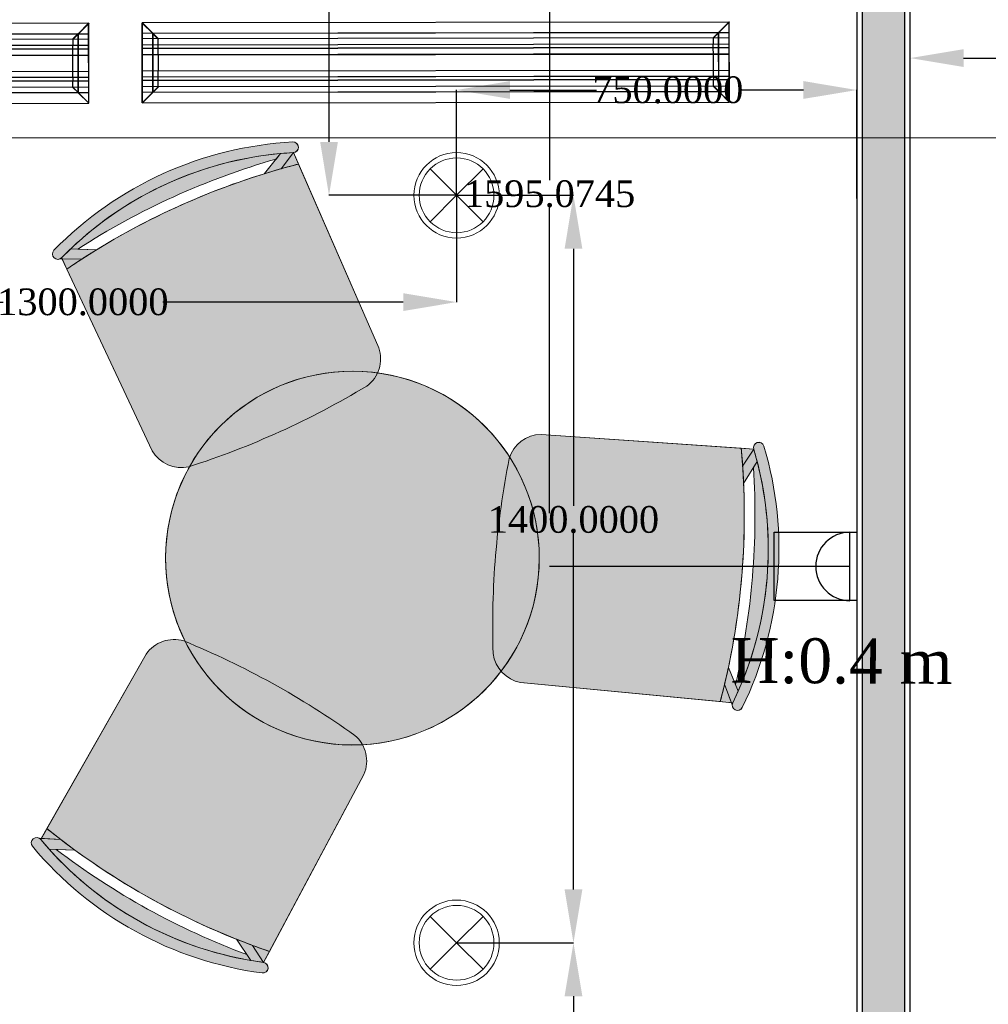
# Model space of a CAD drawing. Header units: millimetres. Extents: x 0 to 88385, y 0 to 41127.
# Tile 128 of 244: x 74549 to 76364, y 18373 to 20217. Entities that reach past the tile are written whole.
import ezdxf
from ezdxf import colors
from ezdxf.entities.mleader import LeaderData, LeaderLine
from ezdxf.math import Vec2, Vec3

# ---------------------------------------------------------------- set-up
doc = ezdxf.new("R2010")
doc.units = ezdxf.units.MM
doc.header["$MEASUREMENT"] = 0
for name, color, linetype in [('- განათება', 7, 'Continuous'), ('- მექანიკური ნაწილი', 7, 'Continuous'), ('- საშტეფცელო როზეტები', 7, 'Continuous'), ('Edges', 7, 'Continuous'), ('New_Structural - Bearing', 7, 'Continuous')]:
    doc.layers.add(name, color=color, linetype=linetype)
for name, color, linetype, lineweight in [('2D Drafting - General_Pen_No__2', 8, 'Continuous', 15), ('New_2D Drafting - General_Pen_No__1', 7, 'Continuous', 13), ('New_Archicad Doors_Pen_No__1', 7, 'Continuous', 13), ('New_Drawing & Figure_Pen_No__1', 7, 'Continuous', 13)]:
    doc.layers.add(name, color=color, linetype=linetype, lineweight=lineweight)
for name, color, linetype, lineweight, true_color in [('New_2D Drafting - General_Pen_No__62', 7, 'Continuous', 20, 0xaaaaaa), ('New_Drawing & Figure_Pen_No__62', 7, 'Continuous', 20, 0xaaaaaa), ('New_Interior - Lamp_Pen_No__77', 7, 'Continuous', 20, 0xffeb28), ('New_Structural - Bearing_Pen_No__5', 7, 'Continuous', 25, 0x40a5ff), ('New_Structural - Bearing_Pen_No__57', 7, 'Continuous', 25, 0xdcd214)]:
    doc.layers.add(name, color=color, linetype=linetype, lineweight=lineweight, true_color=true_color)
doc.styles.add('CT', font='ARIALN.TTF', dxfattribs={"height": 200})
doc.styles.get("Standard").update_dxf_attribs({"font": 'sylfaen.ttf'})
doc.dimstyles.get("Standard").update_dxf_attribs({"dimtxt": 0.18, "dimasz": 0.18, "dimexe": 0.18, "dimexo": 0.0625, "dimgap": 0.09, "dimtad": 0, "dimtih": 1, "dimtoh": 1, "dimdec": 4, "dimzin": 0, "dimdsep": 46, "dimtxsty": 'Standard', "dimcen": 0.09, "dimadec": 0, "dimazin": 0, "dimtfac": 1, "dimtdec": 4, "dimtofl": 0, "dimtmove": 0, "dimatfit": 3, "dimfxl": 1, "dimtolj": 1, "dimtzin": 0, "dimarcsym": 0})

# ---------------------------------------------------------------- blocks, each defined once
blk = doc.blocks.new('Door_3')
at = {"layer": 'New_Archicad Doors_Pen_No__1', "color": 7, "linetype": 'Continuous', "lineweight": 13}
for p, q in [((370, 0), (370, 820)), ((370, 820), (410, 820)), ((410, 820), (410, 0)), ((-487, 0), (-487, 19)), ((-487, 19), (-437, 19)), ((-437, 19), (-437, 0)), ((437, 19), (487, 19)), ((437, 0), (437, 19)), ((487, 19), (487, 0)), ((-437, 0), (-487, 0)), ((-450, 0), (-487, 0)), ((-450, 0), (-487, 0)), ((-410, 0), (-450, 0)), ((-450, 0), (-450, -115)), ((-450, 0), (-450, -10)), ((-450, 0), (-450, -10)), ((-410, -115), (-410, 0)), ((410, 0), (370, 0)), ((450, 0), (410, 0)), ((410, 0), (410, -115)), ((487, 0), (437, 0)), ((450, -115), (450, 0)), ((450, 0), (450, -10)), ((450, 0), (450, -10)), ((450, 0), (487, 0)), ((450, 0), (487, 0)), ((-450, -10), (-450, -90)), ((-450, -10), (-450, -90)), ((450, -10), (450, -90)), ((450, -10), (450, -90)), ((-450, -90), (-450, -100)), ((-450, -90), (-450, -100)), ((450, -90), (450, -100)), ((450, -90), (450, -100)), ((-487, -119), (-487, -100)), ((-487, -100), (-437, -100)), ((-450, -100), (-487, -100)), ((-450, -100), (-487, -100)), ((-437, -100), (-437, -119)), ((437, -100), (487, -100)), ((437, -119), (437, -100)), ((450, -100), (487, -100)), ((450, -100), (487, -100)), ((487, -100), (487, -119)), ((-437, -119), (-487, -119)), ((-450, -115), (-410, -115)), ((410, -115), (450, -115)), ((487, -119), (437, -119))]:
    blk.add_line(p, q, dxfattribs=at)
blk.add_arc((410, 0), 820, 90, 180, dxfattribs=at)
blk = doc.blocks.new('Wall_46', base_point=(2382.1, 20888))
at = {"layer": 'New_Archicad Doors_Pen_No__1', "color": 7, "linetype": 'Continuous', "lineweight": 13, "zscale": 1000, "rotation": 180}
blk.add_blockref('Door_3', (-7428.3, 20788), dxfattribs=at)
blk = doc.blocks.new('Wall_51', base_point=(-8122.5, 20888))
at = {"layer": 'New_Structural - Bearing_Pen_No__57', "linetype": 'Continuous', "lineweight": 25, "true_color": 0xdcd214}
blk.add_hatch(color=52, dxfattribs=at).paths.add_polyline_path([(-8112.5, 20788), (-8112.5, 12953.1), (-8032.5, 12953.1), (-8032.5, 20788)])
at = {"layer": 'New_Structural - Bearing_Pen_No__5', "color": 161, "linetype": 'Continuous', "lineweight": 25, "true_color": 0x40a5ff}
for p, q in [((-8112.5, 20788), (-8112.5, 12953.1)), ((-8032.5, 12953.1), (-8032.5, 20788))]:
    blk.add_line(p, q, dxfattribs=at)
at = {"layer": 'New_Structural - Bearing_Pen_No__5', "color": 161, "linetype": 'Continuous', "lineweight": 25, "true_color": 0x40a5ff, "flags": 128}
for points in [[(-8122.5, 20788), (-8122.5, 12953.1)], [(-8022.5, 12953.1), (-8022.5, 20788)]]:
    blk.add_lwpolyline(points, dxfattribs=at)
blk = doc.blocks.new('- საშტეფცელო როზეტი IP22')
at = {"layer": '- საშტეფცელო როზეტები', "color": 5}
for p, q in [((8536.7, 3822.7), (8536.7, 3888.1)), ((8472.6, 3758.6), (8600.9, 3758.6))]:
    blk.add_line(p, q, dxfattribs=at)
blk.add_arc((8536.7, 3758.6), 64.1, 0, 180, dxfattribs=at)
blk = doc.blocks.new('1 ჩარჩო')
at = {"layer": '- საშტეფცელო როზეტები', "color": 5}
blk.add_lwpolyline([(7775.1, 3905.1), (7903.3, 3905.1), (7903.3, 3750.1), (7775.1, 3750.1)], close=True, dxfattribs=at)
blk = doc.blocks.new('lineardiffplan')
at = {"layer": 'Edges'}
for p, q in [((392.8, 274.9), (392.8, 274.6)), ((393.1, 274.9), (392.8, 274.9)), ((422.8, 244.9), (392.8, 274.9)), ((392.8, 274.6), (392.9, 274.5)), ((392.9, 125.2), (392.9, 274.5)), ((412.4, 255), (392.9, 274.5)), ((393.1, 274.9), (393.2, 274.8)), ((393.2, 274.8), (412.7, 255.3)), ((1462.8, 244.9), (1492.8, 274.9)), ((1472.9, 255.3), (1492.4, 274.8)), ((1473.2, 254.9), (1492.8, 274.5)), ((1492.4, 274.8), (1492.5, 274.9)), ((1492.8, 274.9), (1492.5, 274.9)), ((1492.8, 274.5), (1492.8, 274.9)), ((1492.8, 274.5), (1492.8, 274.5)), ((1492.8, 125.4), (1492.8, 274.5)), ((1492.8, 255.3), (392.9, 255.3)), ((392.9, 254.9), (1492.8, 254.9)), ((392.9, 244.9), (1492.8, 244.9)), ((412.4, 144.7), (412.4, 255)), ((412.8, 254.6), (412.4, 255)), ((412.7, 255.3), (413.1, 254.9)), ((412.8, 145.1), (412.8, 254.6)), ((412.8, 254.6), (422.8, 244.6)), ((413.1, 254.9), (423.1, 244.9)), ((422.8, 244.6), (422.8, 244.9)), ((422.8, 244.9), (423.1, 244.9)), ((422.8, 244.6), (422.8, 244.6)), ((422.8, 244.6), (422.8, 233.2)), ((423.1, 244.9), (423.1, 244.9)), ((1472.5, 254.9), (1462.5, 244.9)), ((1462.5, 244.9), (1462.5, 244.9)), ((1462.5, 244.9), (1462.8, 244.9)), ((1462.8, 244.9), (1462.9, 244.6)), ((1462.8, 244.5), (1462.9, 244.6)), ((1462.8, 233.2), (1462.8, 244.5)), ((1462.9, 244.6), (1472.8, 254.5)), ((1472.9, 255.3), (1472.5, 254.9)), ((1472.8, 254.5), (1473.2, 254.9)), ((1472.8, 254.5), (1472.8, 145.3)), ((1473.2, 144.9), (1473.2, 254.9)), ((392.9, 233.2), (1492.8, 233.2)), ((392.9, 233), (1492.8, 233)), ((392.9, 226.8), (1492.8, 226.8)), ((392.9, 226.5), (1492.8, 226.5)), ((422.8, 233), (422.8, 233.2)), ((422.8, 226.8), (422.8, 233)), ((422.8, 226.5), (422.8, 226.8)), ((422.8, 214.9), (422.8, 226.5)), ((1462.8, 233), (1462.8, 233.2)), ((1462.8, 226.8), (1462.8, 233)), ((1462.8, 226.5), (1462.8, 226.8)), ((1462.8, 214.9), (1462.8, 226.5)), ((392.9, 214.9), (1492.8, 214.9)), ((1492.8, 214.8), (392.9, 214.8)), ((422.4, 214.9), (422.3, 214.9)), ((422.8, 214.9), (422.4, 214.9)), ((422.8, 184.9), (422.8, 214.9)), ((423.2, 214.9), (422.8, 214.9)), ((423.2, 214.8), (422.8, 214.9)), ((423.2, 214.8), (423.2, 214.9)), ((423.2, 214.8), (423.2, 184.9)), ((1462.8, 214.9), (1462.4, 214.9)), ((1462.4, 214.9), (1462.4, 214.8)), ((1462.8, 214.9), (1462.4, 214.8)), ((1462.4, 184.9), (1462.4, 214.8)), ((1462.8, 214.9), (1462.8, 184.9)), ((1462.8, 214.9), (1463.2, 214.9)), ((1463.2, 214.9), (1463.3, 214.9)), ((1492.8, 184.9), (392.9, 184.9)), ((422.4, 184.9), (422.3, 184.9)), ((422.8, 184.9), (422.4, 184.9)), ((422.8, 184.9), (423.2, 184.9)), ((422.8, 173.2), (422.8, 184.9)), ((1462.4, 184.9), (1462.8, 184.9)), ((1462.8, 173.2), (1462.8, 184.9)), ((1463.2, 184.9), (1462.8, 184.9)), ((1463.2, 184.9), (1463.3, 184.9)), ((392.9, 173.2), (1492.8, 173.2)), ((392.9, 173), (1492.8, 173)), ((392.9, 166.8), (1492.8, 166.8)), ((392.9, 166.5), (1492.8, 166.5)), ((422.8, 173), (422.8, 173.2)), ((422.8, 173), (422.8, 166.8)), ((422.8, 166.5), (422.8, 166.8)), ((422.8, 155.1), (422.8, 166.5)), ((1462.8, 173), (1462.8, 173.2)), ((1462.8, 166.8), (1462.8, 173)), ((1462.8, 166.5), (1462.8, 166.8)), ((1462.8, 155.3), (1462.8, 166.5)), ((392.8, 124.9), (422.8, 154.9)), ((392.9, 154.9), (1492.8, 154.9)), ((412.8, 145.1), (422.8, 155.1)), ((423.1, 154.8), (413.1, 144.9)), ((422.8, 154.9), (422.8, 155.1)), ((422.8, 155.1), (422.8, 155.1)), ((423.1, 154.8), (422.8, 154.9)), ((423.1, 154.8), (423.1, 154.9)), ((1462.5, 154.8), (1462.4, 154.9)), ((1462.8, 154.9), (1462.5, 154.8)), ((1462.5, 154.8), (1472.4, 144.9)), ((1462.9, 155.2), (1462.8, 155.3)), ((1462.9, 155.2), (1462.8, 154.9)), ((1462.8, 154.9), (1492.8, 124.9)), ((1472.8, 145.3), (1462.9, 155.2)), ((1492.8, 144.9), (392.9, 144.9)), ((392.9, 125.2), (412.4, 144.7)), ((392.9, 144.5), (1492.8, 144.5)), ((412.7, 144.5), (393.2, 124.9)), ((412.8, 145.1), (412.4, 144.7)), ((412.7, 144.5), (413.1, 144.9)), ((1472.4, 144.9), (1472.8, 144.5)), ((1473.2, 144.9), (1472.8, 145.3)), ((1472.8, 144.5), (1492.4, 124.9)), ((1473.2, 144.9), (1492.8, 125.4)), ((392.9, 125.2), (392.8, 125.1)), ((392.8, 125.1), (392.8, 124.9)), ((392.8, 124.9), (393.1, 124.9)), ((393.2, 124.9), (393.1, 124.9)), ((1492.4, 124.9), (1492.8, 124.9)), ((1492.4, 124.9), (1492.4, 124.9)), ((1492.8, 125.3), (1492.8, 125.4)), ((1492.8, 124.9), (1492.8, 125.3))]:
    blk.add_line(p, q, dxfattribs=at)
blk.add_lwpolyline([(393.2, 274.8), (1492.8, 274.8), (1492.8, 124.9), (393.2, 124.9)], close=True, dxfattribs=at)
blk = doc.blocks.new('Recessed Spot')
at = {"layer": 'New_Interior - Lamp_Pen_No__77', "color": 2, "linetype": 'Continuous', "lineweight": 20, "true_color": 0xffeb28}
for q in [(-49.5, 49.5), (49.5, 49.5), (-49.5, -49.5), (49.5, -49.5)]:
    blk.add_line((0, 0), q, dxfattribs=at)
at = {"layer": 'New_Interior - Lamp_Pen_No__77', "color": 2, "linetype": 'Continuous', "lineweight": 20, "true_color": 0xffeb28, "flags": 128}
blk.add_lwpolyline([(80, 0, 1), (-80, 0, 1)], format="xyb", close=True, dxfattribs=at)
at = {"layer": 'New_Interior - Lamp_Pen_No__77', "color": 2, "linetype": 'Continuous', "lineweight": 20, "true_color": 0xffeb28}
blk.add_circle((0, 0), 70, dxfattribs=at)
blk = doc.blocks.new('_DotSmall')
at = {"color": 0, "linetype": 'ByBlock', "const_width": 0.5}
blk.add_lwpolyline([(-0.0625, 0, 1), (0.0625, 0, 1)], format="xyb", close=True, dxfattribs=at)
blk = doc.blocks.new('*D569')
at = {"layer": '- საშტეფცელო როზეტები', "color": 0, "lineweight": -2, "transparency": 16777216}
for p, q in [((76064.9, 20788), (75541.8, 20788)), ((75542, 20688), (75542, 19916.1)), ((75542, 19292.9), (75542, 19864.8)), ((76104.7, 19192.9), (75541.8, 19192.9))]:
    blk.add_line(p, q, dxfattribs=at)
at = {"layer": '- საშტეფცელო როზეტები', "color": 0, "transparency": 16777216}
for points in [[(75525.3, 20688), (75558.6, 20688), (75542, 20788)], [(75525.3, 19292.9), (75558.6, 19292.9), (75542, 19192.9)]]:
    blk.add_solid(points, dxfattribs=at)
at = {"layer": 'Defpoints', "color": 0, "transparency": 16777216}
for p in [(75542, 20788), (76065, 20788), (76104.8, 19192.9)]:
    blk.add_point(p, dxfattribs=at)
at = {"layer": '- საშტეფცელო როზეტები', "color": 0, "transparency": 16777216, "insert": (75542, 19890.5), "char_height": 50, "attachment_point": 5}
blk.add_mtext('\\A1;{\\fSylfaen|b0|i0|c0|p18;1595.0745}', dxfattribs=at)
blk = doc.blocks.new('*D975')
at = {"layer": '- განათება', "color": 0, "lineweight": -2, "transparency": 16777216}
for p, q in [((75367.8, 18488), (75586.9, 18488)), ((75586.7, 18388), (75586.7, 17806.1)), ((75586.7, 17188), (75586.7, 17754.8)), ((75367.8, 17088), (75586.9, 17088))]:
    blk.add_line(p, q, dxfattribs=at)
at = {"layer": '- განათება', "color": 0, "transparency": 16777216}
for points in [[(75570.1, 18388), (75603.4, 18388), (75586.7, 18488)], [(75570.1, 17188), (75603.4, 17188), (75586.7, 17088)]]:
    blk.add_solid(points, dxfattribs=at)
at = {"layer": 'Defpoints', "color": 0, "transparency": 16777216}
for p in [(75367.7, 18488), (75367.7, 17088), (75586.7, 17088)]:
    blk.add_point(p, dxfattribs=at)
at = {"layer": '- განათება', "color": 0, "transparency": 16777216, "insert": (75586.7, 17780.4), "char_height": 50, "attachment_point": 5}
blk.add_mtext('\\A1;{\\fSylfaen|b0|i0|c0|p18;1400.0000}', dxfattribs=at)
blk = doc.blocks.new('*D976')
at = {"layer": '- განათება', "color": 0, "lineweight": -2, "transparency": 16777216}
for p, q in [((75367.8, 19888), (75586.9, 19888)), ((75586.7, 19788), (75586.7, 19306.1)), ((75586.7, 18588), (75586.7, 19254.8)), ((75367.8, 18488), (75586.9, 18488))]:
    blk.add_line(p, q, dxfattribs=at)
at = {"layer": '- განათება', "color": 0, "transparency": 16777216}
for points in [[(75570.1, 19788), (75603.4, 19788), (75586.7, 19888)], [(75570.1, 18588), (75603.4, 18588), (75586.7, 18488)]]:
    blk.add_solid(points, dxfattribs=at)
at = {"layer": 'Defpoints', "color": 0, "transparency": 16777216}
for p in [(75367.7, 19888), (75367.7, 18488), (75586.7, 18488)]:
    blk.add_point(p, dxfattribs=at)
at = {"layer": '- განათება', "color": 0, "transparency": 16777216, "insert": (75586.7, 19280.4), "char_height": 50, "attachment_point": 5}
blk.add_mtext('\\A1;{\\fSylfaen|b0|i0|c0|p18;1400.0000}', dxfattribs=at)
blk = doc.blocks.new('*D979')
at = {"layer": '- განათება', "color": 0, "lineweight": -2, "transparency": 16777216}
for p, q in [((74067.7, 19887.9), (74067.7, 19687.8)), ((75367.7, 19887.9), (75367.7, 19687.8)), ((74167.7, 19688), (74517.9, 19688)), ((75267.7, 19688), (74817.1, 19688))]:
    blk.add_line(p, q, dxfattribs=at)
at = {"layer": '- განათება', "color": 0, "transparency": 16777216}
for points in [[(74167.7, 19704.7), (74167.7, 19671.3), (74067.7, 19688)], [(75267.7, 19704.7), (75267.7, 19671.3), (75367.7, 19688)]]:
    blk.add_solid(points, dxfattribs=at)
at = {"layer": 'Defpoints', "color": 0, "transparency": 16777216}
for p in [(74067.7, 19888), (75367.7, 19888), (74067.7, 19688)]:
    blk.add_point(p, dxfattribs=at)
at = {"layer": '- განათება', "color": 0, "transparency": 16777216, "insert": (74667.5, 19688), "char_height": 50, "attachment_point": 5}
blk.add_mtext('\\A1;{\\fSylfaen|b0|i0|c0|p18;1300.0000}', dxfattribs=at)
blk = doc.blocks.new('*D980')
at = {"layer": '- განათება', "color": 0, "lineweight": -2, "transparency": 16777216}
for p, q in [((75367.7, 19888), (75367.7, 20085.4)), ((75467.7, 20085.2), (75629.8, 20085.2)), ((76017.7, 20085.2), (75897.2, 20085.2)), ((76117.7, 19881.8), (76117.7, 20085.4))]:
    blk.add_line(p, q, dxfattribs=at)
at = {"layer": '- განათება', "color": 0, "transparency": 16777216}
for points in [[(75467.7, 20101.9), (75467.7, 20068.6), (75367.7, 20085.2)], [(76017.7, 20101.9), (76017.7, 20068.6), (76117.7, 20085.2)]]:
    blk.add_solid(points, dxfattribs=at)
at = {"layer": 'Defpoints', "color": 0, "transparency": 16777216}
for p in [(75367.7, 20085.2), (75367.7, 19888), (76117.7, 19881.7)]:
    blk.add_point(p, dxfattribs=at)
at = {"layer": '- განათება', "color": 0, "transparency": 16777216, "insert": (75763.5, 20085.2), "char_height": 50, "attachment_point": 5}
blk.add_mtext('\\A1;{\\fSylfaen|b0|i0|c0|p18;750.0000}', dxfattribs=at)
blk = doc.blocks.new('*D981')
at = {"layer": '- განათება', "color": 0, "lineweight": -2, "transparency": 16777216}
for p, q in [((75257.9, 20788), (75128.6, 20788)), ((75128.7, 20688), (75128.7, 20550.1)), ((75128.7, 19988), (75128.7, 20498.7)), ((75367.7, 19888), (75128.6, 19888))]:
    blk.add_line(p, q, dxfattribs=at)
at = {"layer": '- განათება', "color": 0, "transparency": 16777216}
for points in [[(75112.1, 20688), (75145.4, 20688), (75128.7, 20788)], [(75112.1, 19988), (75145.4, 19988), (75128.7, 19888)]]:
    blk.add_solid(points, dxfattribs=at)
at = {"layer": 'Defpoints', "color": 0, "transparency": 16777216}
for p in [(75258, 20788), (75128.7, 19888), (75367.7, 19888)]:
    blk.add_point(p, dxfattribs=at)
at = {"layer": '- განათება', "color": 0, "transparency": 16777216, "insert": (75128.7, 20524.4), "char_height": 50, "attachment_point": 5}
blk.add_mtext('\\A1;{\\fSylfaen|b0|i0|c0|p18;900.0000}', dxfattribs=at)
blk = doc.blocks.new('*D996')
at = {"layer": '- განათება', "color": 0, "lineweight": -2, "transparency": 16777216}
for p, q in [((76217.7, 19859.8), (76217.7, 20145.2)), ((76317.7, 20145), (76413, 20145)), ((76856.5, 20145), (76675, 20145)), ((76956.5, 19888), (76956.5, 20145.2))]:
    blk.add_line(p, q, dxfattribs=at)
at = {"layer": '- განათება', "color": 0, "transparency": 16777216}
for points in [[(76317.7, 20161.7), (76317.7, 20128.3), (76217.7, 20145)], [(76856.5, 20161.7), (76856.5, 20128.3), (76956.5, 20145)]]:
    blk.add_solid(points, dxfattribs=at)
at = {"layer": 'Defpoints', "color": 0, "transparency": 16777216}
for p in [(76956.5, 20145), (76956.5, 19888), (76217.7, 19859.7)]:
    blk.add_point(p, dxfattribs=at)
at = {"layer": '- განათება', "color": 0, "transparency": 16777216, "insert": (76544, 20145), "char_height": 50, "attachment_point": 5}
blk.add_mtext('\\A1;{\\fSylfaen|b0|i0|c0|p18;738.7611}', dxfattribs=at)

msp = doc.modelspace()

# ---------------------------------------------------------------- hatches: boundary and pattern name
at = {"layer": 'New_Drawing & Figure_Pen_No__62', "linetype": 'Continuous', "lineweight": 20, "true_color": 0xaaaaaa}
for points in [[(75062.0419, 19967.94473, 0.985078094), (75060.97342, 19987.91617, 0.1883998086), (74613.41725, 19784.95812, 0.9850780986), (74627.73703, 19770.99589, -0.1884020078)], [(75029.66538, 19955.90033), (75037.86675, 19966.20591, 0.1693138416), (74644.9732, 19788.0363), (74627.73703, 19770.99589), (74628.70985, 19768.92492), (74665.61173, 19768.43835, -0.0058933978), (74693.04533, 19785.7694), (74658.12929, 19787.41591, -0.073421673)], [(75062.0419, 19967.94473, 0.009248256), (75037.86675, 19966.20591), (75007.89909, 19928.54948, -0.0058933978), (75039.01159, 19937.76795)], [(75062.0419, 19967.94473), (75039.01159, 19937.76795, -0.0060954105), (75071.40982, 19946.52815)], [(75071.40982, 19946.52815, 0.0750812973), (74693.04533, 19785.7694), (74665.61173, 19768.43835, 0.0060954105), (74637.67575, 19749.83815), (74797.49107, 19409.62014, 0.3269331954), (74866.06278, 19379.46289, 0.0286525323), (75037.14479, 19445.51544, 0.0286525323), (75199.55334, 19530.69439, 0.3269331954), (75222.04657, 19602.14784)], [(74628.70985, 19768.92492), (74637.67575, 19749.83815, -0.0060954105), (74665.61173, 19768.43835)], [(75135.36298, 18860.46406, 1), (75209.93823, 19556.48018, 1)], [(75901.04498, 19414.28411), (75526.05574, 19440.2129, 0.3269331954), (75466.34293, 19394.98104, 0.0286525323), (75440.80087, 19213.37819, 0.0286525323), (75436.18862, 19030.04593, 0.3269331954), (75487.66731, 18975.6264), (75861.82662, 18939.65361, 0.0060954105), (75869.93823, 18972.22028), (75877.02387, 19003.88669, 0.0750812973)], [(75943.53081, 19418.38786, 0.9850780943), (75924.36509, 19412.67164, -0.1884020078), (75885.09512, 18937.4165, 0.9850780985), (75903.06265, 18928.63198, 0.1883998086)], [(75924.36509, 19412.67164), (75901.04498, 19414.28411, -0.0060954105), (75903.70116, 19380.82771)], [(75924.36509, 19412.67164), (75903.70116, 19380.82771, -0.0058933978), (75905.49304, 19348.42776), (75930.86507, 19389.32186, 0.009248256)], [(75895.33952, 18959.3827, 0.1693138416), (75930.86507, 19389.32186), (75923.9214, 19378.13021, -0.073421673), (75890.327, 18971.56228), (75877.02387, 19003.88669, -0.0058933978), (75869.93823, 18972.22028), (75882.81755, 18937.63548), (75885.09512, 18937.4165)], [(75177.32576, 18876.48166, 0.0286525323), (75022.06472, 18974.08289, 0.0286525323), (74856.66315, 19053.29343, 0.3269331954), (74785.94586, 19028.58299), (74600.05114, 18701.88377, 0.0060954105), (74626.44933, 18681.15887), (74652.44579, 18661.73847, 0.0750812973), (75017.10133, 18471.92436), (75194.17055, 18803.48992, 0.3269331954)], [(75882.81755, 18937.63548), (75869.93823, 18972.22028, -0.0060954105), (75861.82662, 18939.65361)], [(74589.62215, 18683.55543), (74626.44933, 18681.15887, -0.0060954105), (74600.05114, 18701.88377)], [(75003.46484, 18431.47769, 0.9850780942), (75006.08962, 18451.3047, -0.1884020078), (74588.49057, 18681.56675, 0.9850780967), (74573.12422, 18668.76538, 0.1883998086)], [(74982.12407, 18454.92604), (74974.7525, 18465.84059, -0.073421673), (74617.5078, 18662.82356), (74652.44579, 18661.73847, -0.0058933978), (74626.44933, 18681.15887), (74589.62215, 18683.55543), (74588.49057, 18681.56675), (74604.34344, 18663.23241, 0.1693138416)], [(75006.08962, 18451.3047), (74985.48612, 18483.18777, -0.0058933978), (74955.18849, 18494.80764), (74982.12407, 18454.92604, 0.009248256)], [(75006.08962, 18451.3047), (75017.10133, 18471.92436, -0.0060954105), (74985.48612, 18483.18777)]]:
    msp.add_hatch(color=253, dxfattribs=at).paths.add_polyline_path(points)

# ---------------------------------------------------------------- linework, layer by layer
at = {"layer": '2D Drafting - General_Pen_No__2', "color": 116, "true_color": 0x136734}
msp.add_lwpolyline([(50571.52795, 19995.50001), (88003.5, 19995.50001)], dxfattribs=at)
at = {"layer": 'New_2D Drafting - General_Pen_No__1', "color": 7, "linetype": 'Continuous', "lineweight": 13, "flags": 128}
for points in [[(74658.12929, 19787.41591, -0.073421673), (75029.66538, 19955.90033)], [(75062.0419, 19967.94473), (75222.04657, 19602.14784, -0.3269331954), (75199.55334, 19530.69439, -0.0286525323), (75037.14479, 19445.51544)], [(74637.67575, 19749.83815, -0.087148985), (75071.40982, 19946.52815)], [(74627.73703, 19770.99589), (74797.49107, 19409.62014, 0.3269331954), (74866.06278, 19379.46289, 0.0286525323), (75037.14479, 19445.51544)], [(75924.36509, 19412.67164), (75526.05574, 19440.2129, 0.3269331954), (75466.34293, 19394.98104, 0.0286525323), (75440.80087, 19213.37819)], [(75861.82662, 18939.65361, 0.087148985), (75901.04498, 19414.28411)], [(75890.327, 18971.56228, 0.073421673), (75923.9214, 19378.13021)], [(75885.09512, 18937.4165), (75487.66731, 18975.6264, -0.3269331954), (75436.18862, 19030.04593, -0.0286525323), (75440.80087, 19213.37819)], [(74588.49057, 18681.56675), (74785.94586, 19028.58299, -0.3269331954), (74856.66315, 19053.29343, -0.0286525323), (75022.06472, 18974.08289)], [(75006.08962, 18451.3047), (75194.17055, 18803.48992, 0.3269331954), (75177.32576, 18876.48166, 0.0286525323), (75022.06472, 18974.08289)], [(74600.05114, 18701.88377, 0.087148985), (75017.10133, 18471.92436)], [(74617.5078, 18662.82356, 0.073421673), (74974.7525, 18465.84059)]]:
    msp.add_lwpolyline(points, format="xyb", dxfattribs=at)
for points in [[(75007.89909, 19928.54948), (75037.86675, 19966.20591)], [(75039.01159, 19937.76795), (75062.0419, 19967.94473)], [(74693.04533, 19785.7694), (74644.9732, 19788.0363)], [(74613.86282, 19770.76892), (74613.7536, 19770.87227)], [(74665.61173, 19768.43835), (74624.81256, 19768.97631)], [(75903.70116, 19380.82771), (75924.36509, 19412.67164)], [(75905.49304, 19348.42776), (75930.86507, 19389.32186)], [(75877.02387, 19003.88669), (75895.33952, 18959.3827)], [(75869.93823, 18972.22028), (75884.17776, 18933.98289)], [(75889.55144, 18924.27548), (75889.68552, 18924.20743)], [(74574.67645, 18682.87646), (74574.5595, 18682.78195)], [(74626.44933, 18681.15887), (74585.73274, 18683.80853)], [(74652.44579, 18661.73847), (74604.34344, 18663.23241)], [(74955.18849, 18494.80764), (74982.12407, 18454.92604)], [(74985.48612, 18483.18777), (75006.08962, 18451.3047)]]:
    msp.add_lwpolyline(points, dxfattribs=at)
at = {"layer": 'New_2D Drafting - General_Pen_No__1', "color": 7, "linetype": 'Continuous', "lineweight": 13}
msp.add_circle((75172.65061, 19208.47212), 349.99997, dxfattribs=at)
for centre, radius, start, end in [((75096.9543, 19313.62554), 675.24994, 93.0544683, 135.73227412), ((75061.35753, 19977.92242), 10.00113, 272.21078158, 92.20106878), ((75096.9543, 19313.62554), 655.24994, 93.05422495, 135.73251747), ((74620.6821, 19778.08465), 10.00113, 136.58567364, 316.57596082), ((75933.99092, 19415.38567), 10.00113, 17.46872616, 197.45901336), ((75296.47518, 19225.30371), 655.24994, 333.93727747, 16.61556999), ((75296.47518, 19225.30371), 675.24994, 333.93752082, 16.61532664), ((75894.14492, 18933.15931), 10.00113, 153.09383411, 333.0841213), ((74580.90363, 18675.05055), 10.00113, 38.94528589, 218.93557307), ((75091.99081, 19100.89956), 655.24994, 219.78872924, 262.46702176), ((75091.99081, 19100.89956), 675.24994, 219.78897259, 262.46677842), ((75004.62818, 18441.41093), 10.00113, 263.32017793, 83.31046514)]:
    msp.add_arc(centre, radius, start, end, dxfattribs=at)
at = {"layer": 'New_2D Drafting - General_Pen_No__62', "color": 253, "linetype": 'Continuous', "lineweight": 20, "true_color": 0xaaaaaa}
for p, q in [((74613.86282, 19770.76892), (74613.7536, 19770.87227)), ((75889.55144, 18924.27548), (75889.68552, 18924.20743)), ((74574.67645, 18682.87646), (74574.5595, 18682.78195))]:
    msp.add_line(p, q, dxfattribs=at)
at = {"layer": 'New_Drawing & Figure_Pen_No__1', "color": 7, "linetype": 'Continuous', "lineweight": 13, "flags": 128}
for points in [[(75062.0419, 19967.94473, 0.985078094), (75060.97342, 19987.91617, 0.1883998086), (74613.41725, 19784.95812, 0.9850780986), (74627.73703, 19770.99589, -0.1884020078)], [(75029.66538, 19955.90033), (75037.86675, 19966.20591, 0.1693138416), (74644.9732, 19788.0363), (74627.73703, 19770.99589), (74628.70985, 19768.92492), (74665.61173, 19768.43835, -0.0058933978), (74693.04533, 19785.7694), (74658.12929, 19787.41591, -0.073421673)], [(75062.0419, 19967.94473, 0.009248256), (75037.86675, 19966.20591), (75007.89909, 19928.54948, -0.0058933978), (75039.01159, 19937.76795)], [(75062.0419, 19967.94473), (75039.01159, 19937.76795, -0.0060954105), (75071.40982, 19946.52815)], [(75071.40982, 19946.52815, 0.0750812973), (74693.04533, 19785.7694), (74665.61173, 19768.43835, 0.0060954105), (74637.67575, 19749.83815), (74797.49107, 19409.62014, 0.3269331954), (74866.06278, 19379.46289, 0.0286525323), (75037.14479, 19445.51544, 0.0286525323), (75199.55334, 19530.69439, 0.3269331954), (75222.04657, 19602.14784)], [(74628.70985, 19768.92492), (74637.67575, 19749.83815, -0.0060954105), (74665.61173, 19768.43835)], [(75135.36298, 18860.46406, 1), (75209.93823, 19556.48018, 1)], [(75901.04498, 19414.28411), (75526.05574, 19440.2129, 0.3269331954), (75466.34293, 19394.98104, 0.0286525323), (75440.80087, 19213.37819, 0.0286525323), (75436.18862, 19030.04593, 0.3269331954), (75487.66731, 18975.6264), (75861.82662, 18939.65361, 0.0060954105), (75869.93823, 18972.22028), (75877.02387, 19003.88669, 0.0750812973)], [(75943.53081, 19418.38786, 0.9850780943), (75924.36509, 19412.67164, -0.1884020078), (75885.09512, 18937.4165, 0.9850780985), (75903.06265, 18928.63198, 0.1883998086)], [(75924.36509, 19412.67164), (75901.04498, 19414.28411, -0.0060954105), (75903.70116, 19380.82771)], [(75924.36509, 19412.67164), (75903.70116, 19380.82771, -0.0058933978), (75905.49304, 19348.42776), (75930.86507, 19389.32186, 0.009248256)], [(75895.33952, 18959.3827, 0.1693138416), (75930.86507, 19389.32186), (75923.9214, 19378.13021, -0.073421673), (75890.327, 18971.56228), (75877.02387, 19003.88669, -0.0058933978), (75869.93823, 18972.22028), (75882.81755, 18937.63548), (75885.09512, 18937.4165)], [(75177.32576, 18876.48166, 0.0286525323), (75022.06472, 18974.08289, 0.0286525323), (74856.66315, 19053.29343, 0.3269331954), (74785.94586, 19028.58299), (74600.05114, 18701.88377, 0.0060954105), (74626.44933, 18681.15887), (74652.44579, 18661.73847, 0.0750812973), (75017.10133, 18471.92436), (75194.17055, 18803.48992, 0.3269331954)], [(75882.81755, 18937.63548), (75869.93823, 18972.22028, -0.0060954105), (75861.82662, 18939.65361)], [(74589.62215, 18683.55543), (74626.44933, 18681.15887, -0.0060954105), (74600.05114, 18701.88377)], [(75003.46484, 18431.47769, 0.9850780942), (75006.08962, 18451.3047, -0.1884020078), (74588.49057, 18681.56675, 0.9850780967), (74573.12422, 18668.76538, 0.1883998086)], [(74982.12407, 18454.92604), (74974.7525, 18465.84059, -0.073421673), (74617.5078, 18662.82356), (74652.44579, 18661.73847, -0.0058933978), (74626.44933, 18681.15887), (74589.62215, 18683.55543), (74588.49057, 18681.56675), (74604.34344, 18663.23241, 0.1693138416)], [(75006.08962, 18451.3047), (74985.48612, 18483.18777, -0.0058933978), (74955.18849, 18494.80764), (74982.12407, 18454.92604, 0.009248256)], [(75006.08962, 18451.3047), (75017.10133, 18471.92436, -0.0060954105), (74985.48612, 18483.18777)]]:
    msp.add_lwpolyline(points, format="xyb", close=True, dxfattribs=at)

# ---------------------------------------------------------------- block references
at = {"layer": '- განათება', "color": 2, "linetype": 'Continuous', "lineweight": 20, "true_color": 0xffeb28, "zscale": 1000}
for p in [(75367.74478, 19887.98097), (75367.74478, 18487.98097)]:
    msp.add_blockref('Recessed Spot', p, dxfattribs=at)
at = {"layer": '- მექანიკური ნაწილი', "xscale": -1, "rotation": 0.08827330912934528}
for p in [(76271.92986, 19938.40408), (75071.86027, 19936.05034)]:
    msp.add_blockref('lineardiffplan', p, dxfattribs=at)
at = {"layer": '- საშტეფცელო როზეტები', "rotation": 90}
for name, p in [('1 ჩარჩო', (79867.80726, 11353.69878)), ('- საშტეფცელო როზეტი IP22', (79863.33061, 10656.16484))]:
    msp.add_blockref(name, p, dxfattribs=at)
at = {"layer": 'New_Structural - Bearing', "color": 7, "lineweight": 35}
for name, p in [('Wall_46', (86622.37834, 20887.98097)), ('Wall_51', (76117.74478, 20887.98097))]:
    msp.add_blockref(name, p, dxfattribs=at)

# ---------------------------------------------------------------- texts
at = {"layer": '- საშტეფცელო როზეტები', "color": 5, "insert": (76297.06996, 19056.75301), "char_height": 83.964469, "attachment_point": 3, "rotation": 359.68932566}
msp.add_mtext_dynamic_manual_height_columns('H:0.4 m', width=710.9466492, gutter_width=1.70068, heights=[0], dxfattribs=at)

# ---------------------------------------------------------------- dimensions: what is measured, and where the dimension line sits
at = {"layer": '- განათება', "color": 1}
for base, p1, p2, angle, picture, middle in [((75128.73888, 19887.98097), (75258.00981, 20787.98097), (75367.74478, 19887.98097), 270, '*D981', (75128.73888, 20524.37967)), ((75367.74478, 20085.2392), (76117.74478, 19881.7392), (75367.74478, 19887.98097), 180, '*D980', (75763.5, 20085.2392)), ((74067.74478, 19688), (75367.74478, 19887.98097), (74067.74478, 19887.98097), 180, '*D979', (74667.50981, 19688)), ((75586.73888, 18487.98097), (75367.74478, 19887.98097), (75367.74478, 18487.98097), 270, '*D976', (75586.73888, 19280.41604)), ((75586.73888, 17087.98097), (75367.74478, 18487.98097), (75367.74478, 17087.98097), 270, '*D975', (75586.73888, 17780.41604))]:
    dim = msp.add_linear_dim(base=base, p1=p1, p2=p2, angle=angle, text='{\\fSylfaen|b0|i0|c0|p18;<>}', dimstyle='Standard', override={"dimtxt": 50, "dimasz": 100}, dxfattribs=at)
    dim.commit()
    dim.dimension.update_dxf_attribs({"geometry": picture, "text_midpoint": middle, "dimtype": 160})
dim = msp.add_linear_dim(base=(76956.5059, 20145), p1=(76217.74478, 19859.7392), p2=(76956.5059, 19887.98097), text='{\\fSylfaen|b0|i0|c0|p18;<>}', dimstyle='Standard', override={"dimtxt": 50, "dimasz": 100}, dxfattribs=at)
dim.commit()
dim.dimension.update_dxf_attribs({"geometry": '*D996', "text_midpoint": (76544, 20145), "dimtype": 160})
at = {"layer": '- საშტეფცელო როზეტები', "color": 1}
dim = msp.add_linear_dim(base=(75541.95007, 20787.98097), p1=(76104.77363, 19192.90644), p2=(76065, 20787.98097), angle=90, text='{\\fSylfaen|b0|i0|c0|p18;<>}', dimstyle='Standard', override={"dimtxt": 50, "dimasz": 100}, dxfattribs=at)
dim.commit()
dim.dimension.update_dxf_attribs({"geometry": '*D569', "text_midpoint": (75541.95007, 19890.46976), "dimtype": 160})

# ---------------------------------------------------------------- leaders
at = {"layer": '- მექანიკური ნაწილი', "color": 7}
ml = msp.add_multileader_mtext('Standard', dxfattribs=at)
ml.set_content('{\\fSylfaen|b1|i0|c0|p18;\\C1;DB-HVAC\\C7;  \\fSylfaen|b0|i0|c0|p18;\\C1;QF-25          \\C7;N2XH-3X2.5}', color=7, style='CT')
ml.set_leader_properties()
ml.set_arrow_properties(name='DOTSMALL')
ml.build(insert=Vec2(0, 0))
ml.multileader.update_dxf_attribs({"has_dogleg": 0, "text_left_attachment_type": 6, "text_right_attachment_type": 6, "dogleg_length": 9, "arrow_head_size": 172.53719})
ctx = ml.context
ctx.base_point, ctx.char_height, ctx.arrow_head_size, ctx.landing_gap_size, ctx.plane_origin = Vec3(78400.66048, 19371.9237), 171.3007828, 172.53719, 57.5124, Vec3(55763.30854, 8886.39979)
ctx.left_attachment, ctx.right_attachment, ctx.text_align_type = 6, 6, 1
notes = []
notes.append((ctx, [(1, (1, 1, 0), (78391.66048, 19371.9237), (1, 0), 9, [(2, [(75399.5, 17122.5)], 0, [])])]))
ctx.mtext.insert, ctx.mtext.width, ctx.mtext.defined_height, ctx.mtext.alignment, ctx.mtext.flow_direction = Vec3(79398.36934, 19577.48464), 2531.4263669, 243.98464, 2, 5
for ctx, leaders in notes:
    for number, flags, end, landing, length, lines in leaders:
        leader = LeaderData()
        leader.index, (leader.has_last_leader_line, leader.has_dogleg_vector, leader.attachment_direction) = number, flags
        leader.last_leader_point, leader.dogleg_vector, leader.dogleg_length = Vec3(end), Vec3(landing), length
        for number, points, colour, breaks in lines:
            line = LeaderLine()
            line.index, line.vertices, line.color, line.breaks = number, Vec3.list(points), colors.encode_raw_color(colour), breaks
            leader.lines.append(line)
        ctx.leaders.append(leader)

doc.saveas('drawing.dxf')
